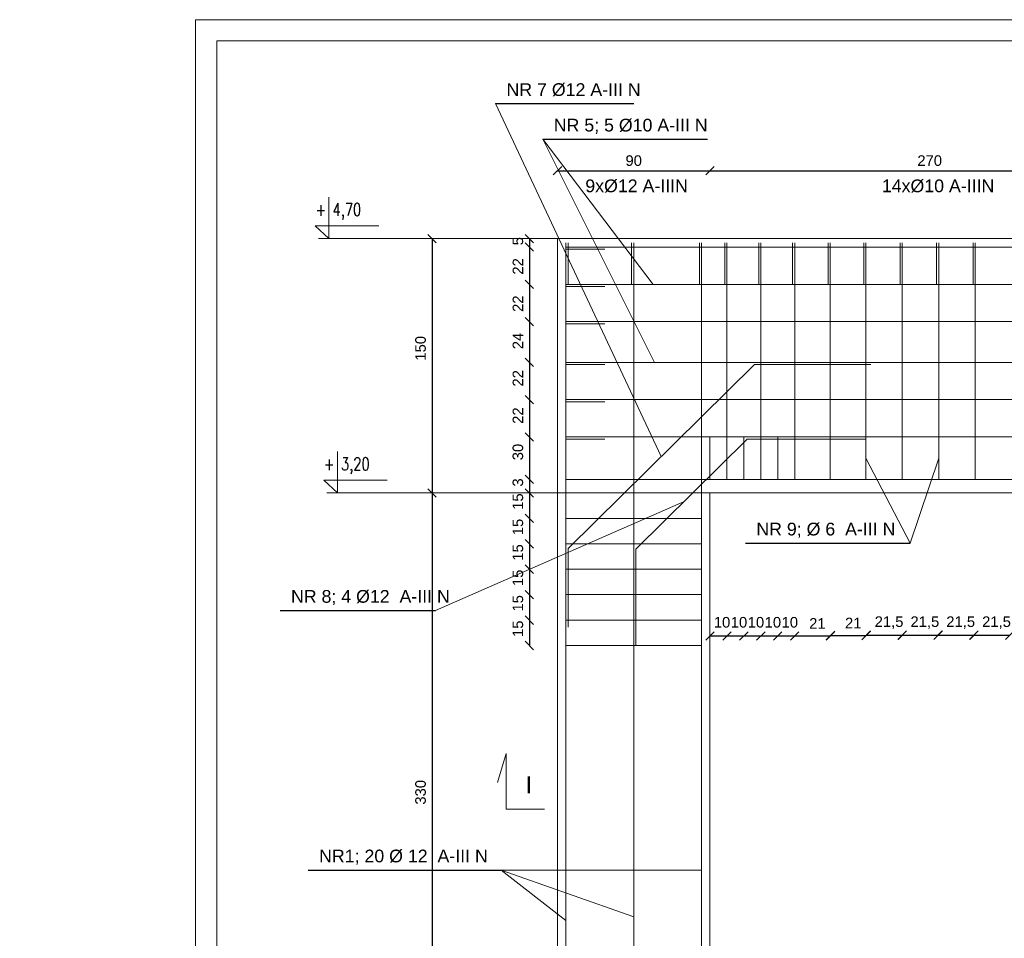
# Model space of a CAD drawing. Header units: millimetres. Extents: x 6528 to 149658, y 3342 to 12852.
# Tile 26 of 122: x 24550 to 26874, y 6420 to 8587. Entities that reach past the tile are written whole.
import ezdxf

# ---------------------------------------------------------------- set-up
doc = ezdxf.new("R2010")
doc.units = ezdxf.units.MM
doc.layers.add('&_opisy_100', color=51, linetype='Continuous', lineweight=20)
doc.layers.add('R-TAB', color=1, linetype='Continuous')
doc.styles.add('Romans', font='romans.shx', dxfattribs={"width": 0.75})
doc.styles.get("Standard").update_dxf_attribs({"font": 'arial.ttf'})
doc.dimstyles.new('ISO-25', dxfattribs={"dimtxt": 2.5, "dimasz": 2.5, "dimexe": 1.25, "dimexo": 0.625, "dimtad": 1, "dimtxsty": 'Standard', "dimcen": 2.5, "dimadec": 0, "dimazin": 0, "dimtfac": 1, "dimtmove": 0, "dimatfit": 3, "dimfxl": 1, "dimarcsym": 0})

# ---------------------------------------------------------------- blocks, each defined once
blk = doc.blocks.new('_Oblique')
at = {"color": 0, "linetype": 'ByBlock', "lineweight": -2}
blk.add_line((-0.5, -0.5), (0.5, 0.5), dxfattribs=at)
blk = doc.blocks.new('*D713')
at = {"color": 0, "lineweight": -2, "transparency": 16777216}
blk.add_line((25819, 8230.7), (26179, 8230.7), dxfattribs=at)
at = {"layer": 'Defpoints', "color": 0, "transparency": 16777216}
for p in [(26179, 8230.7), (25819, 8070.7), (26179, 7470.7)]:
    blk.add_point(p, dxfattribs=at)
at = {"color": 0, "lineweight": -2, "transparency": 16777216, "xscale": 20, "yscale": 20, "zscale": 20, "rotation": 180}
blk.add_blockref('_Oblique', (25819, 8230.7), dxfattribs=at)
at = {"color": 0, "lineweight": -2, "transparency": 16777216, "xscale": 20, "yscale": 20, "zscale": 20}
blk.add_blockref('_Oblique', (26179, 8230.7), dxfattribs=at)
at = {"color": 0, "lineweight": 20, "transparency": 16777216, "insert": (25999, 8254.5), "char_height": 25, "attachment_point": 5}
blk.add_mtext('90', dxfattribs=at)
blk = doc.blocks.new('*D675')
at = {"color": 0, "lineweight": -2, "transparency": 16777216}
blk.add_line((26179, 8230.7), (27259, 8230.7), dxfattribs=at)
at = {"layer": 'Defpoints', "color": 0, "transparency": 16777216}
for p in [(27259, 8230.7), (26179, 7470.7), (27259, 7470.7)]:
    blk.add_point(p, dxfattribs=at)
at = {"color": 0, "lineweight": -2, "transparency": 16777216, "xscale": 20, "yscale": 20, "zscale": 20, "rotation": 180}
blk.add_blockref('_Oblique', (26179, 8230.7), dxfattribs=at)
at = {"color": 0, "lineweight": -2, "transparency": 16777216, "xscale": 20, "yscale": 20, "zscale": 20}
blk.add_blockref('_Oblique', (27259, 8230.7), dxfattribs=at)
at = {"color": 0, "lineweight": 20, "transparency": 16777216, "insert": (26697.6, 8254.5), "char_height": 25, "width": 28.581, "attachment_point": 5}
blk.add_mtext('270', dxfattribs=at)
blk = doc.blocks.new('*D697')
at = {"color": 0, "lineweight": -2, "transparency": 16777216}
blk.add_line((25752.8, 7170.7), (25752.8, 7110.7), dxfattribs=at)
at = {"layer": 'Defpoints', "color": 0, "transparency": 16777216}
for p in [(25839, 7170.7), (25752.8, 7110.7), (25839, 7110.7)]:
    blk.add_point(p, dxfattribs=at)
at = {"color": 0, "lineweight": -2, "transparency": 16777216, "xscale": 20, "yscale": 20, "zscale": 20}
for p, rotation in [((25752.8, 7170.7), 90), ((25752.8, 7110.7), 270)]:
    blk.add_blockref('_Oblique', p, dxfattribs=dict(at, rotation=rotation))
at = {"color": 0, "lineweight": 20, "transparency": 16777216, "insert": (25725.7, 7150.3), "char_height": 25, "attachment_point": 5, "rotation": 90}
blk.add_mtext('15', dxfattribs=at)
blk = doc.blocks.new('*D698')
at = {"color": 0, "lineweight": -2, "transparency": 16777216}
blk.add_line((25752.8, 7230.7), (25752.8, 7170.7), dxfattribs=at)
at = {"layer": 'Defpoints', "color": 0, "transparency": 16777216}
for p in [(25839, 7230.7), (25752.8, 7170.7), (25839, 7170.7)]:
    blk.add_point(p, dxfattribs=at)
at = {"color": 0, "lineweight": -2, "transparency": 16777216, "xscale": 20, "yscale": 20, "zscale": 20}
for p, rotation in [((25752.8, 7230.7), 90), ((25752.8, 7170.7), 270)]:
    blk.add_blockref('_Oblique', p, dxfattribs=dict(at, rotation=rotation))
at = {"color": 0, "lineweight": 20, "transparency": 16777216, "insert": (25725.7, 7210.3), "char_height": 25, "attachment_point": 5, "rotation": 90}
blk.add_mtext('15', dxfattribs=at)
blk = doc.blocks.new('*D699')
at = {"color": 0, "lineweight": -2, "transparency": 16777216}
blk.add_line((25752.8, 7290.7), (25752.8, 7230.7), dxfattribs=at)
at = {"layer": 'Defpoints', "color": 0, "transparency": 16777216}
for p in [(25839, 7290.7), (25752.8, 7230.7), (25839, 7230.7)]:
    blk.add_point(p, dxfattribs=at)
at = {"color": 0, "lineweight": -2, "transparency": 16777216, "xscale": 20, "yscale": 20, "zscale": 20}
for p, rotation in [((25752.8, 7290.7), 90), ((25752.8, 7230.7), 270)]:
    blk.add_blockref('_Oblique', p, dxfattribs=dict(at, rotation=rotation))
at = {"color": 0, "lineweight": 20, "transparency": 16777216, "insert": (25725.7, 7270.3), "char_height": 25, "attachment_point": 5, "rotation": 90}
blk.add_mtext('15', dxfattribs=at)
blk = doc.blocks.new('*D700')
at = {"color": 0, "lineweight": -2, "transparency": 16777216}
blk.add_line((25752.8, 7350.7), (25752.8, 7290.7), dxfattribs=at)
at = {"layer": 'Defpoints', "color": 0, "transparency": 16777216}
for p in [(25839, 7350.7), (25752.8, 7290.7), (25839, 7290.7)]:
    blk.add_point(p, dxfattribs=at)
at = {"color": 0, "lineweight": -2, "transparency": 16777216, "xscale": 20, "yscale": 20, "zscale": 20}
for p, rotation in [((25752.8, 7350.7), 90), ((25752.8, 7290.7), 270)]:
    blk.add_blockref('_Oblique', p, dxfattribs=dict(at, rotation=rotation))
at = {"color": 0, "lineweight": 20, "transparency": 16777216, "insert": (25725.7, 7330.3), "char_height": 25, "attachment_point": 5, "rotation": 90}
blk.add_mtext('15', dxfattribs=at)
blk = doc.blocks.new('*D701')
at = {"color": 0, "lineweight": -2, "transparency": 16777216}
blk.add_line((25752.8, 7410.7), (25752.8, 7350.7), dxfattribs=at)
at = {"layer": 'Defpoints', "color": 0, "transparency": 16777216}
for p in [(25839, 7410.7), (25752.8, 7350.7), (25839, 7350.7)]:
    blk.add_point(p, dxfattribs=at)
at = {"color": 0, "lineweight": -2, "transparency": 16777216, "xscale": 20, "yscale": 20, "zscale": 20}
for p, rotation in [((25752.8, 7410.7), 90), ((25752.8, 7350.7), 270)]:
    blk.add_blockref('_Oblique', p, dxfattribs=dict(at, rotation=rotation))
at = {"color": 0, "lineweight": 20, "transparency": 16777216, "insert": (25725.7, 7390.3), "char_height": 25, "attachment_point": 5, "rotation": 90}
blk.add_mtext('15', dxfattribs=at)
blk = doc.blocks.new('*D702')
at = {"color": 0, "lineweight": -2, "transparency": 16777216}
blk.add_line((25752.8, 7470.7), (25752.8, 7410.7), dxfattribs=at)
at = {"layer": 'Defpoints', "color": 0, "transparency": 16777216}
for p in [(25839, 7470.7), (25752.8, 7410.7), (25839, 7410.7)]:
    blk.add_point(p, dxfattribs=at)
at = {"color": 0, "lineweight": -2, "transparency": 16777216, "xscale": 20, "yscale": 20, "zscale": 20}
for p, rotation in [((25752.8, 7470.7), 90), ((25752.8, 7410.7), 270)]:
    blk.add_blockref('_Oblique', p, dxfattribs=dict(at, rotation=rotation))
at = {"color": 0, "lineweight": 20, "transparency": 16777216, "insert": (25725.7, 7450.3), "char_height": 25, "attachment_point": 5, "rotation": 90}
blk.add_mtext('15', dxfattribs=at)
blk = doc.blocks.new('*D703')
at = {"color": 0, "lineweight": -2, "transparency": 16777216}
blk.add_line((25752.8, 7502.7), (25752.8, 7470.7), dxfattribs=at)
at = {"layer": 'Defpoints', "color": 0, "transparency": 16777216}
for p in [(25839, 7502.7), (25752.8, 7470.7), (25839, 7470.7)]:
    blk.add_point(p, dxfattribs=at)
at = {"color": 0, "lineweight": -2, "transparency": 16777216, "xscale": 20, "yscale": 20, "zscale": 20}
for p, rotation in [((25752.8, 7502.7), 90), ((25752.8, 7470.7), 270)]:
    blk.add_blockref('_Oblique', p, dxfattribs=dict(at, rotation=rotation))
at = {"color": 0, "lineweight": 20, "transparency": 16777216, "insert": (25725.7, 7495.3), "char_height": 25, "attachment_point": 5, "rotation": 90}
blk.add_mtext('3', dxfattribs=at)
blk = doc.blocks.new('*D704')
at = {"color": 0, "lineweight": -2, "transparency": 16777216}
blk.add_line((25752.8, 7602.7), (25752.8, 7502.7), dxfattribs=at)
at = {"layer": 'Defpoints', "color": 0, "transparency": 16777216}
for p in [(25839, 7602.7), (25752.8, 7502.7), (25839, 7502.7)]:
    blk.add_point(p, dxfattribs=at)
at = {"color": 0, "lineweight": -2, "transparency": 16777216, "xscale": 20, "yscale": 20, "zscale": 20}
for p, rotation in [((25752.8, 7602.7), 90), ((25752.8, 7502.7), 270)]:
    blk.add_blockref('_Oblique', p, dxfattribs=dict(at, rotation=rotation))
at = {"color": 0, "lineweight": 20, "transparency": 16777216, "insert": (25725.7, 7567.1), "char_height": 25, "attachment_point": 5, "rotation": 90}
blk.add_mtext('30', dxfattribs=at)
blk = doc.blocks.new('*D705')
at = {"color": 0, "lineweight": -2, "transparency": 16777216}
blk.add_line((25752.8, 7690.7), (25752.8, 7602.7), dxfattribs=at)
at = {"layer": 'Defpoints', "color": 0, "transparency": 16777216}
for p in [(25839, 7690.7), (25752.8, 7602.7), (25839, 7602.7)]:
    blk.add_point(p, dxfattribs=at)
at = {"color": 0, "lineweight": -2, "transparency": 16777216, "xscale": 20, "yscale": 20, "zscale": 20}
for p, rotation in [((25752.8, 7690.7), 90), ((25752.8, 7602.7), 270)]:
    blk.add_blockref('_Oblique', p, dxfattribs=dict(at, rotation=rotation))
at = {"color": 0, "lineweight": 20, "transparency": 16777216, "insert": (25725.7, 7653.1), "char_height": 25, "attachment_point": 5, "rotation": 90}
blk.add_mtext('22', dxfattribs=at)
blk = doc.blocks.new('*D706')
at = {"color": 0, "lineweight": -2, "transparency": 16777216}
blk.add_line((25752.8, 7778.7), (25752.8, 7690.7), dxfattribs=at)
at = {"layer": 'Defpoints', "color": 0, "transparency": 16777216}
for p in [(25839, 7778.7), (25752.8, 7690.7), (25839, 7690.7)]:
    blk.add_point(p, dxfattribs=at)
at = {"color": 0, "lineweight": -2, "transparency": 16777216, "xscale": 20, "yscale": 20, "zscale": 20}
for p, rotation in [((25752.8, 7778.7), 90), ((25752.8, 7690.7), 270)]:
    blk.add_blockref('_Oblique', p, dxfattribs=dict(at, rotation=rotation))
at = {"color": 0, "lineweight": 20, "transparency": 16777216, "insert": (25725.7, 7741.1), "char_height": 25, "attachment_point": 5, "rotation": 90}
blk.add_mtext('22', dxfattribs=at)
blk = doc.blocks.new('*D648')
at = {"color": 0, "lineweight": -2, "transparency": 16777216}
blk.add_line((25752.8, 7874.7), (25752.8, 7778.7), dxfattribs=at)
at = {"layer": 'Defpoints', "color": 0, "transparency": 16777216}
for p in [(25839, 7874.7), (25752.8, 7778.7), (25839, 7778.7)]:
    blk.add_point(p, dxfattribs=at)
at = {"color": 0, "lineweight": -2, "transparency": 16777216, "xscale": 20, "yscale": 20, "zscale": 20}
for p, rotation in [((25752.8, 7874.7), 90), ((25752.8, 7778.7), 270)]:
    blk.add_blockref('_Oblique', p, dxfattribs=dict(at, rotation=rotation))
at = {"color": 0, "lineweight": 20, "transparency": 16777216, "insert": (25725.7, 7829.1), "char_height": 25, "attachment_point": 5, "rotation": 90}
blk.add_mtext('24', dxfattribs=at)
blk = doc.blocks.new('*D649')
at = {"color": 0, "lineweight": -2, "transparency": 16777216}
blk.add_line((25752.8, 7962.7), (25752.8, 7874.7), dxfattribs=at)
at = {"layer": 'Defpoints', "color": 0, "transparency": 16777216}
for p in [(25839, 7962.7), (25752.8, 7874.7), (25839, 7874.7)]:
    blk.add_point(p, dxfattribs=at)
at = {"color": 0, "lineweight": -2, "transparency": 16777216, "xscale": 20, "yscale": 20, "zscale": 20}
for p, rotation in [((25752.8, 7962.7), 90), ((25752.8, 7874.7), 270)]:
    blk.add_blockref('_Oblique', p, dxfattribs=dict(at, rotation=rotation))
at = {"color": 0, "lineweight": 20, "transparency": 16777216, "insert": (25725.7, 7917.1), "char_height": 25, "attachment_point": 5, "rotation": 90}
blk.add_mtext('22', dxfattribs=at)
blk = doc.blocks.new('*D650')
at = {"color": 0, "lineweight": -2, "transparency": 16777216}
blk.add_line((25752.8, 8050.7), (25752.8, 7962.7), dxfattribs=at)
at = {"layer": 'Defpoints', "color": 0, "transparency": 16777216}
for p in [(25839, 8050.7), (25752.8, 7962.7), (25839, 7962.7)]:
    blk.add_point(p, dxfattribs=at)
at = {"color": 0, "lineweight": -2, "transparency": 16777216, "xscale": 20, "yscale": 20, "zscale": 20}
for p, rotation in [((25752.8, 8050.7), 90), ((25752.8, 7962.7), 270)]:
    blk.add_blockref('_Oblique', p, dxfattribs=dict(at, rotation=rotation))
at = {"color": 0, "lineweight": 20, "transparency": 16777216, "insert": (25725.7, 8005.1), "char_height": 25, "attachment_point": 5, "rotation": 90}
blk.add_mtext('22', dxfattribs=at)
blk = doc.blocks.new('*D651')
at = {"color": 0, "lineweight": -2, "transparency": 16777216}
blk.add_line((25752.8, 8070.7), (25752.8, 8050.7), dxfattribs=at)
at = {"layer": 'Defpoints', "color": 0, "transparency": 16777216}
for p in [(25819, 8070.7), (25752.8, 8050.7), (25839, 8050.7)]:
    blk.add_point(p, dxfattribs=at)
at = {"color": 0, "lineweight": -2, "transparency": 16777216, "xscale": 20, "yscale": 20, "zscale": 20}
for p, rotation in [((25752.8, 8070.7), 90), ((25752.8, 8050.7), 270)]:
    blk.add_blockref('_Oblique', p, dxfattribs=dict(at, rotation=rotation))
at = {"color": 0, "lineweight": 20, "transparency": 16777216, "insert": (25725.7, 8064.5), "char_height": 25, "attachment_point": 5, "rotation": 90}
blk.add_mtext('5', dxfattribs=at)
blk = doc.blocks.new('*D652')
at = {"color": 0, "lineweight": -2, "transparency": 16777216}
blk.add_line((25523.1, 8070.7), (25523.1, 7470.7), dxfattribs=at)
at = {"layer": 'Defpoints', "color": 0, "transparency": 16777216}
for p in [(25705.7, 8070.7), (25523.1, 7470.7), (26065.7, 7470.7)]:
    blk.add_point(p, dxfattribs=at)
at = {"color": 0, "lineweight": -2, "transparency": 16777216, "xscale": 20, "yscale": 20, "zscale": 20}
for p, rotation in [((25523.1, 8070.7), 90), ((25523.1, 7470.7), 270)]:
    blk.add_blockref('_Oblique', p, dxfattribs=dict(at, rotation=rotation))
at = {"color": 0, "lineweight": 20, "transparency": 16777216, "insert": (25496, 7811.9), "char_height": 25, "attachment_point": 5, "rotation": 90}
blk.add_mtext('150', dxfattribs=at)
blk = doc.blocks.new('*D653')
at = {"color": 0, "lineweight": -2, "transparency": 16777216}
blk.add_line((25523.1, 7470.7), (25523.1, 6150.7), dxfattribs=at)
at = {"layer": 'Defpoints', "color": 0, "transparency": 16777216}
for p in [(25705.7, 7470.7), (25523.1, 6150.7), (25705.7, 6150.7)]:
    blk.add_point(p, dxfattribs=at)
at = {"color": 0, "lineweight": -2, "transparency": 16777216, "xscale": 20, "yscale": 20, "zscale": 20}
for p, rotation in [((25523.1, 7470.7), 90), ((25523.1, 6150.7), 270)]:
    blk.add_blockref('_Oblique', p, dxfattribs=dict(at, rotation=rotation))
at = {"color": 0, "lineweight": 20, "transparency": 16777216, "insert": (25496, 6764.5), "char_height": 25, "attachment_point": 5, "rotation": 90}
blk.add_mtext('330', dxfattribs=at)
blk = doc.blocks.new('*D657')
at = {"color": 0, "lineweight": -2, "transparency": 16777216}
blk.add_line((26179, 7133.4), (26219, 7133.4), dxfattribs=at)
at = {"layer": 'Defpoints', "color": 0, "transparency": 16777216}
for p in [(26219, 7502.7), (26179, 7470.7), (26219, 7133.4)]:
    blk.add_point(p, dxfattribs=at)
at = {"color": 0, "lineweight": -2, "transparency": 16777216, "xscale": 20, "yscale": 20, "zscale": 20, "rotation": 180}
blk.add_blockref('_Oblique', (26179, 7133.4), dxfattribs=at)
at = {"color": 0, "lineweight": -2, "transparency": 16777216, "xscale": 20, "yscale": 20, "zscale": 20}
blk.add_blockref('_Oblique', (26219, 7133.4), dxfattribs=at)
at = {"color": 0, "lineweight": 20, "transparency": 16777216, "insert": (26207.5, 7165.4), "char_height": 25, "attachment_point": 5}
blk.add_mtext('10', dxfattribs=at)
blk = doc.blocks.new('*D658')
at = {"color": 0, "lineweight": -2, "transparency": 16777216}
blk.add_line((26219, 7133.4), (26259, 7133.4), dxfattribs=at)
at = {"layer": 'Defpoints', "color": 0, "transparency": 16777216}
for p in [(26259, 7502.7), (26219, 7470.7), (26259, 7133.4)]:
    blk.add_point(p, dxfattribs=at)
at = {"color": 0, "lineweight": -2, "transparency": 16777216, "xscale": 20, "yscale": 20, "zscale": 20, "rotation": 180}
blk.add_blockref('_Oblique', (26219, 7133.4), dxfattribs=at)
at = {"color": 0, "lineweight": -2, "transparency": 16777216, "xscale": 20, "yscale": 20, "zscale": 20}
blk.add_blockref('_Oblique', (26259, 7133.4), dxfattribs=at)
at = {"color": 0, "lineweight": 20, "transparency": 16777216, "insert": (26247.5, 7165.4), "char_height": 25, "attachment_point": 5}
blk.add_mtext('10', dxfattribs=at)
blk = doc.blocks.new('*D659')
at = {"color": 0, "lineweight": -2, "transparency": 16777216}
blk.add_line((26259, 7133.4), (26299, 7133.4), dxfattribs=at)
at = {"layer": 'Defpoints', "color": 0, "transparency": 16777216}
for p in [(26299, 7502.7), (26259, 7470.7), (26299, 7133.4)]:
    blk.add_point(p, dxfattribs=at)
at = {"color": 0, "lineweight": -2, "transparency": 16777216, "xscale": 20, "yscale": 20, "zscale": 20, "rotation": 180}
blk.add_blockref('_Oblique', (26259, 7133.4), dxfattribs=at)
at = {"color": 0, "lineweight": -2, "transparency": 16777216, "xscale": 20, "yscale": 20, "zscale": 20}
blk.add_blockref('_Oblique', (26299, 7133.4), dxfattribs=at)
at = {"color": 0, "lineweight": 20, "transparency": 16777216, "insert": (26287.5, 7165.4), "char_height": 25, "attachment_point": 5}
blk.add_mtext('10', dxfattribs=at)
blk = doc.blocks.new('*D660')
at = {"color": 0, "lineweight": -2, "transparency": 16777216}
blk.add_line((26299, 7133.4), (26339, 7133.4), dxfattribs=at)
at = {"layer": 'Defpoints', "color": 0, "transparency": 16777216}
for p in [(26339, 7502.7), (26299, 7470.7), (26339, 7133.4)]:
    blk.add_point(p, dxfattribs=at)
at = {"color": 0, "lineweight": -2, "transparency": 16777216, "xscale": 20, "yscale": 20, "zscale": 20, "rotation": 180}
blk.add_blockref('_Oblique', (26299, 7133.4), dxfattribs=at)
at = {"color": 0, "lineweight": -2, "transparency": 16777216, "xscale": 20, "yscale": 20, "zscale": 20}
blk.add_blockref('_Oblique', (26339, 7133.4), dxfattribs=at)
at = {"color": 0, "lineweight": 20, "transparency": 16777216, "insert": (26327.5, 7165.4), "char_height": 25, "attachment_point": 5}
blk.add_mtext('10', dxfattribs=at)
blk = doc.blocks.new('*D661')
at = {"color": 0, "lineweight": -2, "transparency": 16777216}
blk.add_line((26339, 7133.4), (26379, 7133.4), dxfattribs=at)
at = {"layer": 'Defpoints', "color": 0, "transparency": 16777216}
for p in [(26379, 7502.7), (26339, 7470.7), (26379, 7133.4)]:
    blk.add_point(p, dxfattribs=at)
at = {"color": 0, "lineweight": -2, "transparency": 16777216, "xscale": 20, "yscale": 20, "zscale": 20, "rotation": 180}
blk.add_blockref('_Oblique', (26339, 7133.4), dxfattribs=at)
at = {"color": 0, "lineweight": -2, "transparency": 16777216, "xscale": 20, "yscale": 20, "zscale": 20}
blk.add_blockref('_Oblique', (26379, 7133.4), dxfattribs=at)
at = {"color": 0, "lineweight": 20, "transparency": 16777216, "insert": (26367.5, 7165.4), "char_height": 25, "attachment_point": 5}
blk.add_mtext('10', dxfattribs=at)
blk = doc.blocks.new('*D662')
at = {"color": 0, "lineweight": -2, "transparency": 16777216}
blk.add_line((26379, 7133.4), (26463, 7133.4), dxfattribs=at)
at = {"layer": 'Defpoints', "color": 0, "transparency": 16777216}
for p in [(26379, 7502.7), (26463, 7502.7), (26463, 7133.4)]:
    blk.add_point(p, dxfattribs=at)
at = {"color": 0, "lineweight": -2, "transparency": 16777216, "xscale": 20, "yscale": 20, "zscale": 20, "rotation": 180}
blk.add_blockref('_Oblique', (26379, 7133.4), dxfattribs=at)
at = {"color": 0, "lineweight": -2, "transparency": 16777216, "xscale": 20, "yscale": 20, "zscale": 20}
blk.add_blockref('_Oblique', (26463, 7133.4), dxfattribs=at)
at = {"color": 0, "lineweight": 20, "transparency": 16777216, "insert": (26432.5, 7162.9), "char_height": 25, "attachment_point": 5}
blk.add_mtext('21', dxfattribs=at)
blk = doc.blocks.new('*D663')
at = {"color": 0, "lineweight": -2, "transparency": 16777216}
blk.add_line((26463.5, 7134.3), (26547.5, 7134.3), dxfattribs=at)
at = {"layer": 'Defpoints', "color": 0, "transparency": 16777216}
for p in [(26463.5, 7503.6), (26547.5, 7503.6), (26547.5, 7134.3)]:
    blk.add_point(p, dxfattribs=at)
at = {"color": 0, "lineweight": -2, "transparency": 16777216, "xscale": 20, "yscale": 20, "zscale": 20, "rotation": 180}
blk.add_blockref('_Oblique', (26463.5, 7134.3), dxfattribs=at)
at = {"color": 0, "lineweight": -2, "transparency": 16777216, "xscale": 20, "yscale": 20, "zscale": 20}
blk.add_blockref('_Oblique', (26547.5, 7134.3), dxfattribs=at)
at = {"color": 0, "lineweight": 20, "transparency": 16777216, "insert": (26517.1, 7163.8), "char_height": 25, "attachment_point": 5}
blk.add_mtext('21', dxfattribs=at)
blk = doc.blocks.new('*D664')
at = {"color": 0, "lineweight": -2, "transparency": 16777216}
blk.add_line((26548.1, 7135.2), (26633, 7135.2), dxfattribs=at)
at = {"layer": 'Defpoints', "color": 0, "transparency": 16777216}
for p in [(26548.1, 7504.5), (26633, 7504.5), (26633, 7135.2)]:
    blk.add_point(p, dxfattribs=at)
at = {"color": 0, "lineweight": -2, "transparency": 16777216, "xscale": 20, "yscale": 20, "zscale": 20, "rotation": 180}
blk.add_blockref('_Oblique', (26548.1, 7135.2), dxfattribs=at)
at = {"color": 0, "lineweight": -2, "transparency": 16777216, "xscale": 20, "yscale": 20, "zscale": 20}
blk.add_blockref('_Oblique', (26633, 7135.2), dxfattribs=at)
at = {"color": 0, "lineweight": 20, "transparency": 16777216, "insert": (26601.7, 7164.7), "char_height": 25, "width": 31.412, "attachment_point": 5}
blk.add_mtext('21,5', dxfattribs=at)
blk = doc.blocks.new('*D665')
at = {"color": 0, "lineweight": -2, "transparency": 16777216}
blk.add_line((26632.6, 7135.2), (26717.5, 7135.2), dxfattribs=at)
at = {"layer": 'Defpoints', "color": 0, "transparency": 16777216}
for p in [(26632.6, 7504.5), (26717.5, 7504.5), (26717.5, 7135.2)]:
    blk.add_point(p, dxfattribs=at)
at = {"color": 0, "lineweight": -2, "transparency": 16777216, "xscale": 20, "yscale": 20, "zscale": 20, "rotation": 180}
blk.add_blockref('_Oblique', (26632.6, 7135.2), dxfattribs=at)
at = {"color": 0, "lineweight": -2, "transparency": 16777216, "xscale": 20, "yscale": 20, "zscale": 20}
blk.add_blockref('_Oblique', (26717.5, 7135.2), dxfattribs=at)
at = {"color": 0, "lineweight": 20, "transparency": 16777216, "insert": (26686.2, 7164.7), "char_height": 25, "width": 31.412, "attachment_point": 5}
blk.add_mtext('21,5', dxfattribs=at)
blk = doc.blocks.new('*D666')
at = {"color": 0, "lineweight": -2, "transparency": 16777216}
blk.add_line((26717.2, 7135.2), (26802, 7135.2), dxfattribs=at)
at = {"layer": 'Defpoints', "color": 0, "transparency": 16777216}
for p in [(26717.2, 7504.5), (26802, 7504.5), (26802, 7135.2)]:
    blk.add_point(p, dxfattribs=at)
at = {"color": 0, "lineweight": -2, "transparency": 16777216, "xscale": 20, "yscale": 20, "zscale": 20, "rotation": 180}
blk.add_blockref('_Oblique', (26717.2, 7135.2), dxfattribs=at)
at = {"color": 0, "lineweight": -2, "transparency": 16777216, "xscale": 20, "yscale": 20, "zscale": 20}
blk.add_blockref('_Oblique', (26802, 7135.2), dxfattribs=at)
at = {"color": 0, "lineweight": 20, "transparency": 16777216, "insert": (26770.7, 7164.7), "char_height": 25, "width": 31.412, "attachment_point": 5}
blk.add_mtext('21,5', dxfattribs=at)
blk = doc.blocks.new('*D667')
at = {"color": 0, "lineweight": -2, "transparency": 16777216}
blk.add_line((26801.7, 7135.2), (26886.6, 7135.2), dxfattribs=at)
at = {"layer": 'Defpoints', "color": 0, "transparency": 16777216}
for p in [(26801.7, 7504.5), (26886.6, 7504.5), (26886.6, 7135.2)]:
    blk.add_point(p, dxfattribs=at)
at = {"color": 0, "lineweight": -2, "transparency": 16777216, "xscale": 20, "yscale": 20, "zscale": 20, "rotation": 180}
blk.add_blockref('_Oblique', (26801.7, 7135.2), dxfattribs=at)
at = {"color": 0, "lineweight": -2, "transparency": 16777216, "xscale": 20, "yscale": 20, "zscale": 20}
blk.add_blockref('_Oblique', (26886.6, 7135.2), dxfattribs=at)
at = {"color": 0, "lineweight": 20, "transparency": 16777216, "insert": (26855.3, 7164.7), "char_height": 25, "width": 31.412, "attachment_point": 5}
blk.add_mtext('21,5', dxfattribs=at)

msp = doc.modelspace()

# ---------------------------------------------------------------- linework, layer by layer
at = {"layer": '&_opisy_100', "color": 0}
for points in [[(25279.69, 8168.736), (25279.69, 8070.742), (25247.564, 8100.809), (25397.306, 8100.809)], [(25299.69, 7568.736), (25299.69, 7470.742), (25267.564, 7500.809), (25417.306, 7500.809)]]:
    msp.add_lwpolyline(points, dxfattribs=at)
at = {"color": 2, "lineweight": 20}
for p, q in [((24964.769, 8587.03), (24964.769, 4387.03)), ((30904.769, 8587.03), (24964.769, 8587.03))]:
    msp.add_line(p, q, dxfattribs=at)
at = {"lineweight": 20}
for p, q in [((25014.769, 8537.03), (25014.769, 4437.03)), ((25014.769, 8537.03), (30854.769, 8537.03)), ((25673.145, 8389.017), (26063.941, 7556.603)), ((25784.747, 8305.202), (26044.955, 7962.742)), ((25784.747, 8305.202), (26048.307, 7778.742)), ((26223.754, 8070.742), (25254.879, 8070.742)), ((25818.954, 8070.742), (27618.954, 8070.742)), ((25818.954, 5990.742), (25818.954, 8070.742)), ((25838.954, 5990.742), (25838.954, 8060.742)), ((25838.954, 8050.742), (27598.954, 8050.742)), ((25838.954, 8050.742), (25843.954, 8050.742)), ((25838.954, 8050.742), (25838.954, 8045.742)), ((25838.954, 8045.742), (25930.532, 8045.742)), ((25843.954, 8060.742), (25843.954, 7962.742)), ((25993.954, 8060.742), (25993.954, 7962.742)), ((25993.954, 8050.742), (25993.954, 7962.742)), ((25998.954, 8060.742), (25998.954, 7962.742)), ((25998.954, 5990.742), (25998.954, 8050.742)), ((26153.954, 8060.742), (26153.954, 7962.742)), ((26153.954, 8050.742), (26153.954, 7962.742)), ((26158.954, 8060.742), (26158.954, 7962.742)), ((26158.954, 5990.742), (26158.954, 8050.742)), ((26213.954, 8060.742), (26213.954, 7962.742)), ((26213.954, 8050.742), (26213.954, 7962.742)), ((26218.954, 8060.742), (26218.954, 7962.742)), ((26218.954, 7602.742), (26218.954, 8050.742)), ((26293.954, 8060.742), (26293.954, 7962.742)), ((26293.954, 8050.742), (26293.954, 7962.742)), ((26298.954, 8060.742), (26298.954, 7962.742)), ((26298.954, 7602.742), (26298.954, 8050.742)), ((26373.954, 8060.742), (26373.954, 7962.742)), ((26373.954, 8050.742), (26373.954, 7962.742)), ((26378.954, 8060.742), (26378.954, 7962.742)), ((26378.954, 7602.742), (26378.954, 8050.742)), ((26457.954, 8060.742), (26457.954, 7962.742)), ((26457.954, 8050.742), (26457.954, 7962.742)), ((26462.954, 8060.742), (26462.954, 7962.742)), ((26462.954, 7602.742), (26462.954, 8050.742)), ((26541.954, 8060.742), (26541.954, 7962.742)), ((26541.954, 8050.742), (26541.954, 7962.742)), ((26546.954, 8060.742), (26546.954, 7962.742)), ((26546.954, 7602.742), (26546.954, 8050.742)), ((26627.954, 8060.742), (26627.954, 7962.742)), ((26627.954, 8050.742), (26627.954, 7962.742)), ((26632.954, 8060.742), (26632.954, 7962.742)), ((26632.954, 7602.742), (26632.954, 8050.742)), ((26713.954, 8060.742), (26713.954, 7962.742)), ((26713.954, 8050.742), (26713.954, 7962.742)), ((26718.954, 8060.742), (26718.954, 7962.742)), ((26718.954, 7602.742), (26718.954, 8050.742)), ((26799.954, 8060.742), (26799.954, 7962.742)), ((26799.954, 8050.742), (26799.954, 7962.742)), ((26804.954, 8060.742), (26804.954, 7962.742)), ((26804.954, 7602.742), (26804.954, 8050.742)), ((25838.954, 7962.742), (27598.954, 7962.742)), ((27598.954, 7962.742), (25838.954, 7962.742)), ((25838.954, 7957.742), (25930.532, 7957.742)), ((25838.954, 7874.742), (27598.954, 7874.742)), ((25838.954, 7874.742), (25998.954, 7874.742)), ((25838.954, 7869.742), (25930.532, 7869.742)), ((25838.954, 7778.742), (27598.954, 7778.742)), ((25838.954, 7773.742), (25930.532, 7773.742)), ((26283.927, 7773.742), (25843.954, 7339.463)), ((26283.927, 7773.742), (26558.568, 7773.742)), ((26298.954, 7778.742), (26298.954, 7773.742)), ((25838.954, 7690.742), (27598.954, 7690.742)), ((25838.954, 7685.742), (25930.532, 7685.742)), ((25838.954, 7602.742), (27598.954, 7602.742)), ((26178.954, 7502.742), (26178.954, 7602.742)), ((26218.954, 7502.742), (26218.954, 7602.742)), ((26258.954, 7502.742), (26258.954, 7602.742)), ((26298.954, 7502.742), (26298.954, 7602.742)), ((26338.954, 7502.742), (26338.954, 7602.742)), ((26378.954, 7502.742), (26378.954, 7602.742)), ((26462.954, 7502.742), (26462.954, 7602.742)), ((26546.954, 7502.742), (26546.954, 7602.742)), ((26632.954, 7502.742), (26632.954, 7602.742)), ((26718.954, 7502.742), (26718.954, 7602.742)), ((26804.954, 7502.742), (26804.954, 7602.742)), ((25838.954, 7597.742), (25930.532, 7597.742)), ((26266.954, 7597.742), (26003.954, 7338.147)), ((26266.954, 7597.742), (26546.954, 7597.742)), ((26651.476, 7352.282), (26546.954, 7552.742)), ((26651.476, 7352.282), (26718.954, 7552.742)), ((25838.954, 7502.742), (27598.954, 7502.742)), ((26243.754, 7470.742), (25274.879, 7470.742)), ((26158.954, 7470.742), (25838.954, 7470.742)), ((26178.954, 7470.742), (27258.954, 7470.742)), ((26178.954, 5990.742), (26178.954, 7470.742)), ((26178.954, 7470.742), (26218.954, 7470.742)), ((25530.829, 7193.521), (26116.605, 7449.34)), ((26158.954, 7410.742), (25838.954, 7410.742)), ((26158.954, 7350.742), (25838.954, 7350.742)), ((25843.954, 7154.128), (25843.954, 7339.463)), ((26003.954, 7110.742), (26003.954, 7338.147)), ((26158.954, 7290.742), (25838.954, 7290.742)), ((26158.954, 7230.742), (25838.954, 7230.742)), ((26158.954, 7170.742), (25838.954, 7170.742)), ((25838.954, 7170.742), (25843.954, 7170.742)), ((26158.954, 7110.742), (25838.954, 7110.742)), ((25998.954, 7110.742), (26003.954, 7110.742)), ((25697.988, 6856.295), (25677.716, 6787.559)), ((25697.988, 6724.61), (25697.988, 6856.295)), ((25697.988, 6724.61), (25788.487, 6724.61)), ((25686.152, 6581.121), (25838.954, 6462.082)), ((25686.152, 6581.121), (25998.954, 6470.982)), ((25686.152, 6581.121), (26158.954, 6581.121))]:
    msp.add_line(p, q, dxfattribs=at)
for p, q in [((25673.145, 8389.017), (25999.029, 8389.017)), ((25784.747, 8305.202), (26173.192, 8305.202)), ((26262.809, 7352.282), (26651.476, 7352.282)), ((25164.507, 7193.521), (25530.829, 7193.521)), ((25230.881, 6581.121), (25686.152, 6581.121))]:
    msp.add_line(p, q)

# ---------------------------------------------------------------- texts
at = {"layer": '&_opisy_100', "color": 0, "char_height": 30, "width": 841.27656, "attachment_point": 1, "rotation": 359.999998, "style": 'Romans'}
for s, insert in [('\\A1;\\pi-90,l120,t120;+ 4,70', (25217.761, 8154.126)), ('\\A1;\\pi-90,l120,t120;+ 3,20', (25237.761, 7554.126))]:
    msp.add_mtext(s, dxfattribs=dict(at, insert=insert))
at = {"attachment_point": 1}
for s, insert, char_height in [('NR 7 %%C12 A-III N', (25698.691, 8437.155), 30), ('NR 5; 5 %%C10 A-III N', (25810.293, 8353.339), 30), ('9x%%C12 A-IIIN', (25884.743, 8210.089), 30), ('14x%%C10 A-IIIN', (26584.713, 8210.089), 30), ('NR 9; %%C 6  A-III N ', (26288.354, 7400.419), 30), ('NR 8; 4 %%C12  A-III N ', (25190.052, 7241.658), 30), ('I', (25743.914, 6802.31), 40), ('NR1; 20 %%C 12  A-III N ', (25256.426, 6629.259), 30)]:
    msp.add_mtext_dynamic_manual_height_columns(s, width=568.84285, gutter_width=12.5, heights=[0], dxfattribs=dict(at, insert=insert, char_height=char_height))
at = {"layer": 'R-TAB', "color": 0, "ltscale": 24, "char_height": 75, "width": 1441.47248, "attachment_point": 1}
for s, insert in [('\\pi260.37642;PRZEKRÓJ PRZEZ \\P\\pi34.60902;KONSTRUKCJĘ DACHU B-B\\P\\pi577.59163; 1:100', (16745.238, 7636.606)), ('\\pi260.37642;PRZEKRÓJ PRZEZ \\P\\pi31.74409;KONSTRUKCJĘ DACHU A-A\\P\\pi577.59163; 1:100', (22220.652, 7565.331))]:
    msp.add_mtext(s, dxfattribs=dict(at, insert=insert))

# ---------------------------------------------------------------- dimensions: what is measured, and where the dimension line sits
at = {"lineweight": 20}
for base, p1, p2, text, picture, middle in [((26178.954, 8230.692), (25818.954, 8070.742), (26178.954, 7470.742), '90', '*D713', (25998.954, 8254.542)), ((27258.954, 8230.692), (26178.954, 7470.742), (27258.954, 7470.742), '270', '*D675', (26697.648, 8254.542)), ((26218.954, 7133.398), (26178.954, 7470.742), (26218.954, 7502.742), '10', '*D657', (26207.504, 7165.351)), ((26258.954, 7133.398), (26218.954, 7470.742), (26258.954, 7502.742), '10', '*D658', (26247.504, 7165.351)), ((26298.954, 7133.398), (26258.954, 7470.742), (26298.954, 7502.742), '10', '*D659', (26287.504, 7165.351)), ((26338.954, 7133.398), (26298.954, 7470.742), (26338.954, 7502.742), '10', '*D660', (26327.504, 7165.351)), ((26378.954, 7133.398), (26338.954, 7470.742), (26378.954, 7502.742), '10', '*D661', (26367.504, 7165.351)), ((26462.954, 7133.398), (26378.954, 7502.742), (26462.954, 7502.742), '21', '*D662', (26432.508, 7162.907)), ((26547.531, 7134.286), (26463.531, 7503.63), (26547.531, 7503.63), '21', '*D663', (26517.085, 7163.795)), ((26632.954, 7135.173), (26548.108, 7504.517), (26632.954, 7504.517), '21,5', '*D664', (26601.662, 7164.682)), ((26717.489, 7135.173), (26632.644, 7504.517), (26717.489, 7504.517), '21,5', '*D665', (26686.198, 7164.682)), ((26802.025, 7135.173), (26717.179, 7504.517), (26802.025, 7504.517), '21,5', '*D666', (26770.733, 7164.682)), ((26886.561, 7135.173), (26801.715, 7504.517), (26886.561, 7504.517), '21,5', '*D667', (26855.269, 7164.682))]:
    dim = msp.add_linear_dim(base=base, p1=p1, p2=p2, text=text, dimstyle='ISO-25', override={"dimtxt": 25, "dimasz": 20, "dimblk1": 'Oblique', "dimblk2": 'Oblique', "dimsah": 1, "dimse1": 1, "dimse2": 1, "dimtmove": 2}, dxfattribs=at)
    dim.commit()
    dim.dimension.update_dxf_attribs({"geometry": picture, "text_midpoint": middle, "dimtype": 160})
for base, p1, p2, text, picture, middle in [((25523.077, 7470.742), (25705.671, 8070.742), (26065.671, 7470.742), '150', '*D652', (25496.021, 7811.931)), ((25752.79, 8050.742), (25818.954, 8070.742), (25838.954, 8050.742), '5', '*D651', (25725.734, 8064.45)), ((25752.79, 7962.742), (25838.954, 8050.742), (25838.954, 7962.742), '22', '*D650', (25725.734, 8005.121)), ((25752.79, 7874.742), (25838.954, 7962.742), (25838.954, 7874.742), '22', '*D649', (25725.734, 7917.121)), ((25752.79, 7778.742), (25838.954, 7874.742), (25838.954, 7778.742), '24', '*D648', (25725.734, 7829.121)), ((25752.79, 7690.742), (25838.954, 7778.742), (25838.954, 7690.742), '22', '*D706', (25725.734, 7741.121)), ((25752.79, 7602.742), (25838.954, 7690.742), (25838.954, 7602.742), '22', '*D705', (25725.734, 7653.121)), ((25752.79, 7502.742), (25838.954, 7602.742), (25838.954, 7502.742), '30', '*D704', (25725.734, 7567.102)), ((25752.79, 7470.742), (25838.954, 7502.742), (25838.954, 7470.742), '3', '*D703', (25725.734, 7495.26)), ((25523.077, 6150.742), (25705.671, 7470.742), (25705.671, 6150.742), '330', '*D653', (25496.021, 6764.496)), ((25752.79, 7410.742), (25838.954, 7470.742), (25838.954, 7410.742), '15', '*D702', (25725.734, 7450.342)), ((25752.79, 7350.742), (25838.954, 7410.742), (25838.954, 7350.742), '15', '*D701', (25725.734, 7390.342)), ((25752.79, 7290.742), (25838.954, 7350.742), (25838.954, 7290.742), '15', '*D700', (25725.734, 7330.342)), ((25752.79, 7230.742), (25838.954, 7290.742), (25838.954, 7230.742), '15', '*D699', (25725.734, 7270.342)), ((25752.79, 7170.742), (25838.954, 7230.742), (25838.954, 7170.742), '15', '*D698', (25725.734, 7210.342)), ((25752.79, 7110.742), (25838.954, 7170.742), (25838.954, 7110.742), '15', '*D697', (25725.734, 7150.342))]:
    dim = msp.add_linear_dim(base=base, p1=p1, p2=p2, angle=90, text=text, dimstyle='ISO-25', override={"dimtxt": 25, "dimasz": 20, "dimblk1": 'Oblique', "dimblk2": 'Oblique', "dimsah": 1, "dimse1": 1, "dimse2": 1, "dimtmove": 2}, dxfattribs=at)
    dim.commit()
    dim.dimension.update_dxf_attribs({"geometry": picture, "text_midpoint": middle, "dimtype": 160})

doc.saveas('drawing.dxf')
